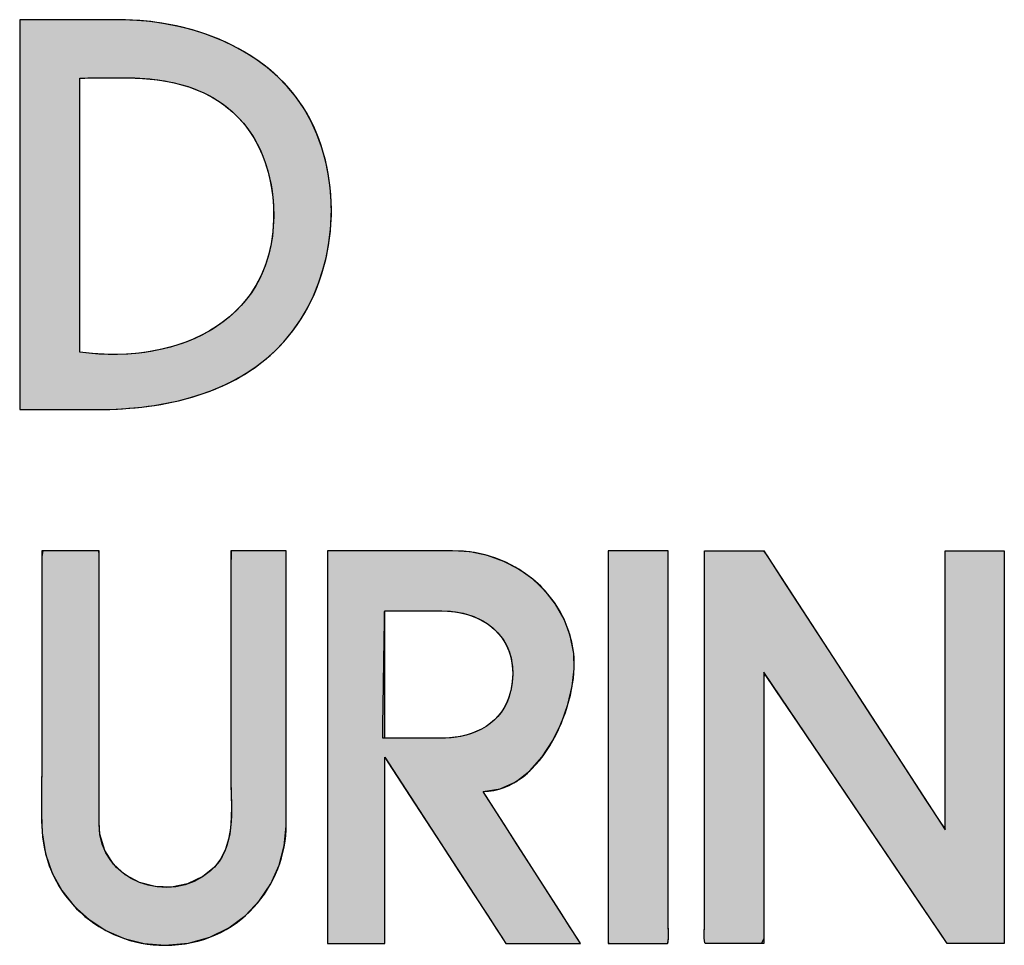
# Model space of a CAD drawing. Header units: inches. Extents: x 0 to 36.4, y -0.1 to 27.2.
# Tile 7 of 11: x 33.7 to 35.1, y 2.1 to 3.4. Entities that reach past the tile are written whole.
import ezdxf

# ---------------------------------------------------------------- set-up
doc = ezdxf.new("R2010")
doc.units = ezdxf.units.IN
doc.header["$MEASUREMENT"] = 0
doc.layers.add('Default', color=7, linetype='Continuous')

# ---------------------------------------------------------------- blocks, each defined once
blk = doc.blocks.new('block_2')
at = {"layer": 'Default', "linetype": 'Continuous'}
for points in [[(0.48348, 0.0069), (0.49641, 0.00805), (0.50815, 0.01135), (0.51863, 0.01652), (0.52775, 0.02332), (0.53543, 0.03147), (0.54159, 0.04072), (0.54614, 0.05081), (0.549, 0.06148), (0.55008, 0.07247), (0.55009, 0.07768), (0.55009, 0.09055), (0.55009, 0.10973), (0.55009, 0.13283), (0.55009, 0.15746), (0.55009, 0.18121), (0.55009, 0.2017), (0.55009, 0.21652), (0.55009, 0.22329), (0.54939, 0.22347), (0.54693, 0.22347), (0.54313, 0.22347), (0.5385, 0.22347), (0.53351, 0.22347), (0.52866, 0.22347), (0.52442, 0.22347), (0.52129, 0.22347), (0.51975, 0.22347), (0.51967, 0.21349), (0.51967, 0.19976), (0.51967, 0.18603), (0.51967, 0.1723), (0.51967, 0.15858), (0.51967, 0.14485), (0.51967, 0.13112), (0.51967, 0.11739), (0.51967, 0.10367), (0.51971, 0.09503), (0.51986, 0.08912), (0.51998, 0.08307), (0.5199, 0.07699), (0.51944, 0.07098), (0.51845, 0.06515), (0.51676, 0.0596), (0.51419, 0.05444), (0.51059, 0.04976), (0.50432, 0.04464), (0.49589, 0.04061), (0.48697, 0.03882), (0.478, 0.03913), (0.46943, 0.04143), (0.46167, 0.04559), (0.45517, 0.05149), (0.45037, 0.059), (0.4477, 0.06799), (0.44729, 0.07457), (0.44729, 0.08377), (0.44729, 0.10038), (0.44729, 0.12199), (0.44729, 0.14623), (0.44729, 0.17067), (0.44729, 0.19294), (0.44729, 0.21064), (0.44729, 0.22137), (0.44715, 0.22347), (0.44538, 0.22347), (0.44202, 0.22347), (0.43757, 0.22347), (0.43252, 0.22347), (0.42737, 0.22347), (0.42264, 0.22347), (0.41883, 0.22347), (0.41642, 0.22347), (0.41585, 0.22011), (0.41585, 0.20779), (0.41585, 0.19546), (0.41585, 0.18314), (0.41585, 0.17082), (0.41585, 0.1585), (0.41585, 0.14618), (0.41585, 0.13386), (0.41585, 0.12154), (0.41585, 0.11062), (0.41582, 0.10604), (0.41577, 0.10144), (0.4157, 0.09683), (0.41563, 0.09222), (0.41559, 0.0876), (0.41559, 0.08299), (0.41564, 0.07838), (0.41577, 0.07379), (0.41603, 0.06855), (0.41788, 0.05716), (0.42156, 0.04656), (0.42688, 0.03691), (0.43368, 0.02834), (0.44176, 0.02101), (0.45097, 0.01505), (0.4611, 0.01062), (0.472, 0.00785)], [(0.75986, 0.22347), (0.75952, 0.22347), (0.75855, 0.22347), (0.75703, 0.22347), (0.75506, 0.22347), (0.75272, 0.22347), (0.75009, 0.22347), (0.74727, 0.22347), (0.74432, 0.22347), (0.74135, 0.22347), (0.73844, 0.22347), (0.73567, 0.22347), (0.73313, 0.22347), (0.7309, 0.22347), (0.72907, 0.22347), (0.72773, 0.22347), (0.72696, 0.22347), (0.72681, 0.22321), (0.72681, 0.21955), (0.72681, 0.21198), (0.72681, 0.20106), (0.72681, 0.18734), (0.72681, 0.17139), (0.72681, 0.15376), (0.72681, 0.13502), (0.72681, 0.11571), (0.72681, 0.09641), (0.72681, 0.07766), (0.72681, 0.06004), (0.72681, 0.04409), (0.72681, 0.03037), (0.72681, 0.01944), (0.72681, 0.01187), (0.72681, 0.00821), (0.72811, 0.00795), (0.73007, 0.00795), (0.73203, 0.00795), (0.734, 0.00795), (0.73596, 0.00795), (0.73792, 0.00795), (0.73988, 0.00795), (0.74184, 0.00795), (0.7438, 0.00795), (0.74576, 0.00795), (0.74772, 0.00795), (0.74968, 0.00795), (0.75164, 0.00795), (0.75361, 0.00795), (0.75557, 0.00795), (0.75753, 0.00795), (0.75949, 0.00795), (0.75963, 0.00806), (0.75974, 0.00834), (0.75982, 0.00879), (0.75989, 0.00937), (0.75993, 0.01007), (0.75996, 0.01085), (0.75998, 0.01171), (0.75998, 0.0126), (0.75998, 0.01352), (0.75997, 0.01443), (0.75995, 0.01531), (0.75993, 0.01614), (0.75991, 0.01689), (0.75989, 0.01755), (0.75987, 0.01808), (0.75986, 0.01846), (0.75986, 0.02007), (0.75986, 0.02442), (0.75986, 0.02876), (0.75986, 0.03311), (0.75986, 0.03745), (0.75986, 0.0418), (0.75986, 0.04614), (0.75986, 0.05049), (0.75986, 0.05483), (0.75986, 0.05918), (0.75986, 0.06352), (0.75986, 0.06787), (0.75986, 0.07222), (0.75986, 0.07656), (0.75986, 0.08091), (0.75986, 0.08525), (0.75986, 0.0896), (0.75986, 0.09634), (0.75986, 0.10429), (0.75986, 0.11223), (0.75986, 0.12018), (0.75986, 0.12812), (0.75986, 0.13607), (0.75986, 0.14401), (0.75986, 0.15196), (0.75986, 0.1599), (0.75986, 0.16785), (0.75986, 0.17579), (0.75986, 0.18374), (0.75986, 0.19168), (0.75986, 0.19963), (0.75986, 0.20758), (0.75986, 0.21552)], [(0.77977, 0.22347), (0.77977, 0.20757), (0.77977, 0.19168), (0.77977, 0.17579), (0.77977, 0.1599), (0.77977, 0.144), (0.77977, 0.12811), (0.77977, 0.11222), (0.77977, 0.09633), (0.77977, 0.08524), (0.77977, 0.07655), (0.77977, 0.06786), (0.77977, 0.05917), (0.77977, 0.05048), (0.77977, 0.04179), (0.77977, 0.03309), (0.77977, 0.0244), (0.77977, 0.01844), (0.77975, 0.01753), (0.77971, 0.01613), (0.77967, 0.01442), (0.77966, 0.01259), (0.77969, 0.01084), (0.77976, 0.00935), (0.77991, 0.00832), (0.78015, 0.00793), (0.78401, 0.00793), (0.78787, 0.00793), (0.79172, 0.00793), (0.79558, 0.00793), (0.79944, 0.00793), (0.8033, 0.00793), (0.80716, 0.00793), (0.81102, 0.00793), (0.81231, 0.01064), (0.81231, 0.02342), (0.81231, 0.04392), (0.81231, 0.06906), (0.81231, 0.09574), (0.81231, 0.12087), (0.81231, 0.14137), (0.81231, 0.15415), (0.81278, 0.15616), (0.81922, 0.14664), (0.83157, 0.12837), (0.84775, 0.10444), (0.86566, 0.07793), (0.88323, 0.05194), (0.89837, 0.02955), (0.90898, 0.01385), (0.91298, 0.00793), (0.91423, 0.00793), (0.91755, 0.00793), (0.92228, 0.00793), (0.92777, 0.00793), (0.93338, 0.00793), (0.93844, 0.00793), (0.9423, 0.00793), (0.94431, 0.00793), (0.94446, 0.01185), (0.94446, 0.03035), (0.94446, 0.06002), (0.94446, 0.0964), (0.94446, 0.13501), (0.94446, 0.17138), (0.94446, 0.20105), (0.94446, 0.21955), (0.94431, 0.22347), (0.94222, 0.22347), (0.93823, 0.22347), (0.933, 0.22347), (0.92721, 0.22347), (0.92152, 0.22347), (0.91663, 0.22347), (0.9132, 0.22347), (0.91191, 0.22347), (0.91191, 0.21738), (0.91191, 0.20124), (0.91191, 0.17823), (0.91191, 0.1515), (0.91191, 0.12425), (0.91191, 0.09964), (0.91191, 0.08086), (0.91191, 0.07107), (0.9101, 0.07314), (0.90155, 0.08628), (0.88784, 0.10736), (0.87103, 0.1332), (0.85319, 0.16063), (0.83638, 0.18647), (0.82267, 0.20755), (0.81412, 0.22069), (0.81216, 0.22347), (0.81008, 0.22347), (0.80609, 0.22347), (0.80086, 0.22347), (0.79507, 0.22347), (0.78939, 0.22347), (0.78449, 0.22347), (0.78106, 0.22347)]]:
    blk.add_hatch(color=7, dxfattribs=at).paths.add_polyline_path(points)
h = blk.add_hatch(color=7, dxfattribs=at)
edge = h.paths.add_edge_path()
edge.add_spline(control_points=[(0.65814, 0.09132), (0.69081, 0.09132), (0.7112, 0.14076), (0.70795, 0.16715), (0.70388, 0.20069), (0.67434, 0.22347), (0.64133, 0.22347)], knot_values=[0, 0, 0, 0, 0.5, 0.5, 0.5, 1, 1, 1, 1], degree=3, periodic=0)
edge.add_spline(control_points=[(0.64133, 0.22347), (0.64133, 0.22347), (0.57265, 0.22347), (0.57265, 0.22347)], knot_values=[0, 0, 0, 0, 1, 1, 1, 1], degree=3, periodic=0)
edge.add_spline(control_points=[(0.57265, 0.22347), (0.57265, 0.22347), (0.57265, 0.00793), (0.57265, 0.00793)], knot_values=[0, 0, 0, 0, 1, 1, 1, 1], degree=3, periodic=0)
edge.add_spline(control_points=[(0.57265, 0.00793), (0.57265, 0.00793), (0.60413, 0.00793), (0.60413, 0.00793)], knot_values=[0, 0, 0, 0, 1, 1, 1, 1], degree=3, periodic=0)
edge.add_spline(control_points=[(0.60413, 0.00793), (0.60413, 0.00793), (0.60413, 0.11018), (0.60413, 0.11018)], knot_values=[0, 0, 0, 0, 1, 1, 1, 1], degree=3, periodic=0)
edge.add_spline(control_points=[(0.60413, 0.11018), (0.60413, 0.11018), (0.66732, 0.01311), (0.66732, 0.01311)], knot_values=[0, 0, 0, 0, 1, 1, 1, 1], degree=3, periodic=0)
edge.add_spline(control_points=[(0.66732, 0.01311), (0.66732, 0.01311), (0.67068, 0.00793), (0.67068, 0.00793)], knot_values=[0, 0, 0, 0, 1, 1, 1, 1], degree=3, periodic=0)
edge.add_spline(control_points=[(0.67068, 0.00793), (0.67068, 0.00793), (0.71164, 0.00793), (0.71164, 0.00793)], knot_values=[0, 0, 0, 0, 1, 1, 1, 1], degree=3, periodic=0)
edge.add_spline(control_points=[(0.71164, 0.00793), (0.71164, 0.00793), (0.65814, 0.09132), (0.65814, 0.09132)], knot_values=[0, 0, 0, 0, 1, 1, 1, 1], degree=3, periodic=0)
edge = h.paths.add_edge_path()
edge.add_spline(control_points=[(0.63555, 0.19042), (0.63555, 0.19042), (0.60413, 0.19042), (0.60413, 0.19042)], knot_values=[0, 0, 0, 0, 1, 1, 1, 1], degree=3, periodic=0)
edge.add_spline(control_points=[(0.60413, 0.19042), (0.60413, 0.19042), (0.60414, 0.1437), (0.60415, 0.12067)], knot_values=[0, 0, 0, 0, 1, 1, 1, 1], degree=3, periodic=0)
edge.add_spline(control_points=[(0.60415, 0.12067), (0.60992, 0.12067), (0.63661, 0.12067), (0.63661, 0.12067)], knot_values=[0, 0, 0, 0, 1, 1, 1, 1], degree=3, periodic=0)
edge.add_spline(control_points=[(0.63661, 0.12067), (0.65344, 0.12067), (0.66945, 0.12906), (0.67333, 0.14655), (0.67333, 0.14656), (0.67334, 0.14656), (0.67334, 0.14657), (0.67919, 0.17309), (0.66128, 0.19042), (0.63555, 0.19042)], knot_values=[0, 0, 0, 0, 0.333333, 0.333333, 0.333333, 0.666667, 0.666667, 0.666667, 1, 1, 1, 1], degree=3, periodic=0)
at = {"layer": 'Default', "color": 7, "linetype": 'Continuous'}
for points in [[(0.48348, 0.0069), (0.49641, 0.00805), (0.50815, 0.01135), (0.51863, 0.01652), (0.52775, 0.02332), (0.53543, 0.03147), (0.54159, 0.04072), (0.54614, 0.05081), (0.549, 0.06148), (0.55008, 0.07247), (0.55009, 0.07768), (0.55009, 0.09055), (0.55009, 0.10973), (0.55009, 0.13283), (0.55009, 0.15746), (0.55009, 0.18121), (0.55009, 0.2017), (0.55009, 0.21652), (0.55009, 0.22329), (0.54939, 0.22347), (0.54693, 0.22347), (0.54313, 0.22347), (0.5385, 0.22347), (0.53351, 0.22347), (0.52866, 0.22347), (0.52442, 0.22347), (0.52129, 0.22347), (0.51975, 0.22347), (0.51967, 0.21349), (0.51967, 0.19976), (0.51967, 0.18603), (0.51967, 0.1723), (0.51967, 0.15858), (0.51967, 0.14485), (0.51967, 0.13112), (0.51967, 0.11739), (0.51967, 0.10367), (0.51971, 0.09503), (0.51986, 0.08912), (0.51998, 0.08307), (0.5199, 0.07699), (0.51944, 0.07098), (0.51845, 0.06515), (0.51676, 0.0596), (0.51419, 0.05444), (0.51059, 0.04976), (0.50432, 0.04464), (0.49589, 0.04061), (0.48697, 0.03882), (0.478, 0.03913), (0.46943, 0.04143), (0.46167, 0.04559), (0.45517, 0.05149), (0.45037, 0.059), (0.4477, 0.06799), (0.44729, 0.07457), (0.44729, 0.08377), (0.44729, 0.10038), (0.44729, 0.12199), (0.44729, 0.14623), (0.44729, 0.17067), (0.44729, 0.19294), (0.44729, 0.21064), (0.44729, 0.22137), (0.44715, 0.22347), (0.44538, 0.22347), (0.44202, 0.22347), (0.43757, 0.22347), (0.43252, 0.22347), (0.42737, 0.22347), (0.42264, 0.22347), (0.41883, 0.22347), (0.41642, 0.22347), (0.41585, 0.22011), (0.41585, 0.20779), (0.41585, 0.19546), (0.41585, 0.18314), (0.41585, 0.17082), (0.41585, 0.1585), (0.41585, 0.14618), (0.41585, 0.13386), (0.41585, 0.12154), (0.41585, 0.11062), (0.41582, 0.10604), (0.41577, 0.10144), (0.4157, 0.09683), (0.41563, 0.09222), (0.41559, 0.0876), (0.41559, 0.08299), (0.41564, 0.07838), (0.41577, 0.07379), (0.41603, 0.06855), (0.41788, 0.05716), (0.42156, 0.04656), (0.42688, 0.03691), (0.43368, 0.02834), (0.44176, 0.02101), (0.45097, 0.01505), (0.4611, 0.01062), (0.472, 0.00785), (0.48348, 0.0069)], [(0.65814, 0.09132), (0.66756, 0.09273), (0.67617, 0.09667), (0.68392, 0.10271), (0.69072, 0.11041), (0.69651, 0.11934), (0.70123, 0.12906), (0.7048, 0.13913), (0.70715, 0.14913), (0.70823, 0.15861), (0.70795, 0.16715), (0.70599, 0.17688), (0.70263, 0.18589), (0.69801, 0.19411), (0.69225, 0.20146), (0.6855, 0.20789), (0.67787, 0.2133), (0.66951, 0.21764), (0.66055, 0.22083), (0.65111, 0.2228), (0.64133, 0.22347), (0.63941, 0.22347), (0.63419, 0.22347), (0.62649, 0.22347), (0.61715, 0.22347), (0.60699, 0.22347), (0.59682, 0.22347), (0.58748, 0.22347), (0.57979, 0.22347), (0.57457, 0.22347), (0.57265, 0.22347), (0.57265, 0.21744), (0.57265, 0.20105), (0.57265, 0.17691), (0.57265, 0.1476), (0.57265, 0.1157), (0.57265, 0.0838), (0.57265, 0.05449), (0.57265, 0.03035), (0.57265, 0.01397), (0.57265, 0.00793), (0.57353, 0.00793), (0.57592, 0.00793), (0.57945, 0.00793), (0.58373, 0.00793), (0.58839, 0.00793), (0.59304, 0.00793), (0.59733, 0.00793), (0.60085, 0.00793), (0.60324, 0.00793), (0.60413, 0.00793), (0.60413, 0.0108), (0.60413, 0.01857), (0.60413, 0.03002), (0.60413, 0.04392), (0.60413, 0.05905), (0.60413, 0.07419), (0.60413, 0.08809), (0.60413, 0.09954), (0.60413, 0.10731), (0.60413, 0.11018), (0.6059, 0.10746), (0.6107, 0.10008), (0.61778, 0.08921), (0.62637, 0.07601), (0.63572, 0.06164), (0.64507, 0.04728), (0.65367, 0.03408), (0.66075, 0.0232), (0.66555, 0.01583), (0.66732, 0.01311), (0.66741, 0.01296), (0.66767, 0.01257), (0.66804, 0.01199), (0.6685, 0.01129), (0.669, 0.01052), (0.6695, 0.00976), (0.66995, 0.00905), (0.67033, 0.00847), (0.67059, 0.00808), (0.67068, 0.00793), (0.67183, 0.00793), (0.67494, 0.00793), (0.67953, 0.00793), (0.6851, 0.00793), (0.69116, 0.00793), (0.69722, 0.00793), (0.7028, 0.00793), (0.70738, 0.00793), (0.7105, 0.00793), (0.71164, 0.00793), (0.71014, 0.01027), (0.70608, 0.01661), (0.70009, 0.02594), (0.69281, 0.03728), (0.68489, 0.04962), (0.67697, 0.06197), (0.66969, 0.07331), (0.6637, 0.08264), (0.65963, 0.08898), (0.65814, 0.09132)], [(0.75986, 0.22347), (0.75952, 0.22347), (0.75855, 0.22347), (0.75703, 0.22347), (0.75506, 0.22347), (0.75272, 0.22347), (0.75009, 0.22347), (0.74727, 0.22347), (0.74432, 0.22347), (0.74135, 0.22347), (0.73844, 0.22347), (0.73567, 0.22347), (0.73313, 0.22347), (0.7309, 0.22347), (0.72907, 0.22347), (0.72773, 0.22347), (0.72696, 0.22347), (0.72681, 0.22321), (0.72681, 0.21955), (0.72681, 0.21198), (0.72681, 0.20106), (0.72681, 0.18734), (0.72681, 0.17139), (0.72681, 0.15376), (0.72681, 0.13502), (0.72681, 0.11571), (0.72681, 0.09641), (0.72681, 0.07766), (0.72681, 0.06004), (0.72681, 0.04409), (0.72681, 0.03037), (0.72681, 0.01944), (0.72681, 0.01187), (0.72681, 0.00821), (0.72811, 0.00795), (0.73007, 0.00795), (0.73203, 0.00795), (0.734, 0.00795), (0.73596, 0.00795), (0.73792, 0.00795), (0.73988, 0.00795), (0.74184, 0.00795), (0.7438, 0.00795), (0.74576, 0.00795), (0.74772, 0.00795), (0.74968, 0.00795), (0.75164, 0.00795), (0.75361, 0.00795), (0.75557, 0.00795), (0.75753, 0.00795), (0.75949, 0.00795), (0.75963, 0.00806), (0.75974, 0.00834), (0.75982, 0.00879), (0.75989, 0.00937), (0.75993, 0.01007), (0.75996, 0.01085), (0.75998, 0.01171), (0.75998, 0.0126), (0.75998, 0.01352), (0.75997, 0.01443), (0.75995, 0.01531), (0.75993, 0.01614), (0.75991, 0.01689), (0.75989, 0.01755), (0.75987, 0.01808), (0.75986, 0.01846), (0.75986, 0.02007), (0.75986, 0.02442), (0.75986, 0.02876), (0.75986, 0.03311), (0.75986, 0.03745), (0.75986, 0.0418), (0.75986, 0.04614), (0.75986, 0.05049), (0.75986, 0.05483), (0.75986, 0.05918), (0.75986, 0.06352), (0.75986, 0.06787), (0.75986, 0.07222), (0.75986, 0.07656), (0.75986, 0.08091), (0.75986, 0.08525), (0.75986, 0.0896), (0.75986, 0.09634), (0.75986, 0.10429), (0.75986, 0.11223), (0.75986, 0.12018), (0.75986, 0.12812), (0.75986, 0.13607), (0.75986, 0.14401), (0.75986, 0.15196), (0.75986, 0.1599), (0.75986, 0.16785), (0.75986, 0.17579), (0.75986, 0.18374), (0.75986, 0.19168), (0.75986, 0.19963), (0.75986, 0.20758), (0.75986, 0.21552), (0.75986, 0.22347)], [(0.77977, 0.22347), (0.78106, 0.22347), (0.78449, 0.22347), (0.78939, 0.22347), (0.79507, 0.22347), (0.80086, 0.22347), (0.80609, 0.22347), (0.81008, 0.22347), (0.81216, 0.22347), (0.81412, 0.22069), (0.82267, 0.20755), (0.83638, 0.18647), (0.85319, 0.16063), (0.87103, 0.1332), (0.88784, 0.10736), (0.90155, 0.08628), (0.9101, 0.07314), (0.91191, 0.07107), (0.91191, 0.08086), (0.91191, 0.09964), (0.91191, 0.12425), (0.91191, 0.1515), (0.91191, 0.17823), (0.91191, 0.20124), (0.91191, 0.21738), (0.91191, 0.22347), (0.9132, 0.22347), (0.91663, 0.22347), (0.92152, 0.22347), (0.92721, 0.22347), (0.933, 0.22347), (0.93823, 0.22347), (0.94222, 0.22347), (0.94431, 0.22347), (0.94446, 0.21955), (0.94446, 0.20105), (0.94446, 0.17138), (0.94446, 0.13501), (0.94446, 0.0964), (0.94446, 0.06002), (0.94446, 0.03035), (0.94446, 0.01185), (0.94431, 0.00793), (0.9423, 0.00793), (0.93844, 0.00793), (0.93338, 0.00793), (0.92777, 0.00793), (0.92228, 0.00793), (0.91755, 0.00793), (0.91423, 0.00793), (0.91298, 0.00793), (0.90898, 0.01385), (0.89837, 0.02955), (0.88323, 0.05194), (0.86566, 0.07793), (0.84775, 0.10444), (0.83157, 0.12837), (0.81922, 0.14664), (0.81278, 0.15616), (0.81231, 0.15415), (0.81231, 0.14137), (0.81231, 0.12087), (0.81231, 0.09574), (0.81231, 0.06906), (0.81231, 0.04392), (0.81231, 0.02342), (0.81231, 0.01064), (0.81102, 0.00793), (0.80716, 0.00793), (0.8033, 0.00793), (0.79944, 0.00793), (0.79558, 0.00793), (0.79172, 0.00793), (0.78787, 0.00793), (0.78401, 0.00793), (0.78015, 0.00793), (0.77991, 0.00832), (0.77976, 0.00935), (0.77969, 0.01084), (0.77966, 0.01259), (0.77967, 0.01442), (0.77971, 0.01613), (0.77975, 0.01753), (0.77977, 0.01844), (0.77977, 0.0244), (0.77977, 0.03309), (0.77977, 0.04179), (0.77977, 0.05048), (0.77977, 0.05917), (0.77977, 0.06786), (0.77977, 0.07655), (0.77977, 0.08524), (0.77977, 0.09633), (0.77977, 0.11222), (0.77977, 0.12811), (0.77977, 0.144), (0.77977, 0.1599), (0.77977, 0.17579), (0.77977, 0.19168), (0.77977, 0.20757), (0.77977, 0.22347)], [(0.60305, 0.12067), (0.60307, 0.1214), (0.6031, 0.12345), (0.60315, 0.12664), (0.60321, 0.1308), (0.60329, 0.13574), (0.60337, 0.14128), (0.60346, 0.14725), (0.60356, 0.15345), (0.60365, 0.15972), (0.60375, 0.16587), (0.60384, 0.17171), (0.60392, 0.17707), (0.60399, 0.18177), (0.60405, 0.18563), (0.6041, 0.18846), (0.60412, 0.19009), (0.60416, 0.19042), (0.6047, 0.19042), (0.6058, 0.19042), (0.60739, 0.19042), (0.60939, 0.19042), (0.61172, 0.19042), (0.61429, 0.19042), (0.61702, 0.19042), (0.61984, 0.19042), (0.62265, 0.19042), (0.62539, 0.19042), (0.62796, 0.19042), (0.63028, 0.19042), (0.63228, 0.19042), (0.63388, 0.19042), (0.63498, 0.19042), (0.63552, 0.19042), (0.6386, 0.19033), (0.64302, 0.1899), (0.64724, 0.18912), (0.65123, 0.18799), (0.65498, 0.18652), (0.65846, 0.18473), (0.66165, 0.18262), (0.66454, 0.18021), (0.6671, 0.1775), (0.66932, 0.17452), (0.67116, 0.17126), (0.67262, 0.16774), (0.67367, 0.16396), (0.67428, 0.15995), (0.67445, 0.15571), (0.67414, 0.15124), (0.67334, 0.14657), (0.67334, 0.14657), (0.67334, 0.14657), (0.67334, 0.14657), (0.67334, 0.14656), (0.67334, 0.14656), (0.67334, 0.14656), (0.67333, 0.14656), (0.67333, 0.14656), (0.67333, 0.14656), (0.67333, 0.14656), (0.67333, 0.14656), (0.67333, 0.14655), (0.67333, 0.14655), (0.67333, 0.14655), (0.67333, 0.14655), (0.67333, 0.14655), (0.67308, 0.14551), (0.67217, 0.14252), (0.67102, 0.13974), (0.66963, 0.13714), (0.66804, 0.13474), (0.66625, 0.13253), (0.66427, 0.13052), (0.66213, 0.12869), (0.65983, 0.12705), (0.65739, 0.12561), (0.65482, 0.12435), (0.65214, 0.12327), (0.64937, 0.12239), (0.64652, 0.12169), (0.6436, 0.12117), (0.64063, 0.12083), (0.63762, 0.12068), (0.63645, 0.12067), (0.63567, 0.12067), (0.63431, 0.12067), (0.63245, 0.12067), (0.63019, 0.12067), (0.62761, 0.12067), (0.6248, 0.12067), (0.62184, 0.12067), (0.61883, 0.12067), (0.61584, 0.12067), (0.61297, 0.12067), (0.6103, 0.12067), (0.60793, 0.12067), (0.60592, 0.12067), (0.60439, 0.12067), (0.6034, 0.12067), (0.60305, 0.12067)]]:
    blk.add_lwpolyline(points, close=True, dxfattribs=at)
for points, knots in [([(0.41585, 0.22347), (0.41585, 0.18612), (0.41585, 0.14879), (0.41585, 0.11146), (0.41585, 0.09759), (0.41517, 0.08349), (0.41596, 0.06962), (0.41806, 0.03386), (0.448, 0.0069), (0.48348, 0.0069)], [0, 0, 0, 0, 0.333333, 0.333333, 0.333333, 0.666667, 0.666667, 0.666667, 1, 1, 1, 1]), ([(0.51967, 0.22347), (0.51967, 0.18187), (0.51967, 0.14027), (0.51967, 0.09867), (0.51967, 0.08159), (0.52294, 0.0603), (0.50856, 0.04782), (0.48589, 0.02815), (0.44729, 0.0419), (0.44729, 0.07348)], [0, 0, 0, 0, 0.333333, 0.333333, 0.333333, 0.666667, 0.666667, 0.666667, 1, 1, 1, 1]), ([(0.65814, 0.09132), (0.69081, 0.09132), (0.7112, 0.14076), (0.70795, 0.16715), (0.70388, 0.20069), (0.67434, 0.22347), (0.64133, 0.22347)], [0, 0, 0, 0, 0.5, 0.5, 0.5, 1, 1, 1, 1]), ([(0.72681, 0.00795), (0.7377, 0.00795), (0.74859, 0.00795), (0.75949, 0.00795), (0.76031, 0.00795), (0.75986, 0.01761), (0.75986, 0.01862), (0.75986, 0.04276), (0.75986, 0.06691), (0.75986, 0.09104), (0.75986, 0.13519), (0.75986, 0.17931), (0.75986, 0.22347)], [0, 0, 0, 0, 0.25, 0.25, 0.25, 0.5, 0.5, 0.5, 0.75, 0.75, 0.75, 1, 1, 1, 1]), ([(0.81231, 0.00793), (0.80158, 0.00793), (0.79087, 0.00793), (0.78015, 0.00793), (0.77935, 0.00793), (0.77977, 0.01761), (0.77977, 0.0186), (0.77977, 0.04275), (0.77977, 0.0669), (0.77977, 0.09103), (0.77977, 0.13518), (0.77977, 0.17931), (0.77977, 0.22347)], [0, 0, 0, 0, 0.25, 0.25, 0.25, 0.5, 0.5, 0.5, 0.75, 0.75, 0.75, 1, 1, 1, 1]), ([(0.63555, 0.19042), (0.66128, 0.19042), (0.67919, 0.17309), (0.67334, 0.14657), (0.67334, 0.14656), (0.67333, 0.14656), (0.67333, 0.14655), (0.66945, 0.12906), (0.65344, 0.12067), (0.63661, 0.12067)], [0, 0, 0, 0, 0.333333, 0.333333, 0.333333, 0.666667, 0.666667, 0.666667, 1, 1, 1, 1])]:
    blk.add_open_spline(points, degree=3, knots=knots, dxfattribs=at)
for points in [[(0.44729, 0.22347), (0.44729, 0.22347), (0.41585, 0.22347), (0.41585, 0.22347)], [(0.44729, 0.07348), (0.44729, 0.07348), (0.44729, 0.22347), (0.44729, 0.22347)], [(0.55009, 0.22347), (0.55009, 0.22347), (0.51967, 0.22347), (0.51967, 0.22347)], [(0.55009, 0.07348), (0.55009, 0.07348), (0.55009, 0.22347), (0.55009, 0.22347)], [(0.64133, 0.22347), (0.64133, 0.22347), (0.57265, 0.22347), (0.57265, 0.22347)], [(0.57265, 0.22347), (0.57265, 0.22347), (0.57265, 0.00793), (0.57265, 0.00793)], [(0.75986, 0.22347), (0.75986, 0.22347), (0.72681, 0.22347), (0.72681, 0.22347)], [(0.72681, 0.22347), (0.72681, 0.22347), (0.72681, 0.00795), (0.72681, 0.00795)], [(0.77977, 0.22347), (0.77977, 0.22347), (0.81231, 0.22347), (0.81231, 0.22347)], [(0.81231, 0.22347), (0.81231, 0.22347), (0.91191, 0.07035), (0.91191, 0.07035)], [(0.91191, 0.07035), (0.91191, 0.07035), (0.91191, 0.22347), (0.91191, 0.22347)], [(0.91191, 0.22347), (0.91191, 0.22347), (0.94446, 0.22347), (0.94446, 0.22347)], [(0.94446, 0.22347), (0.94446, 0.22347), (0.94446, 0.00793), (0.94446, 0.00793)], [(0.60415, 0.12067), (0.60414, 0.1437), (0.60413, 0.19042), (0.60413, 0.19042)], [(0.60413, 0.19042), (0.60413, 0.19042), (0.63555, 0.19042), (0.63555, 0.19042)], [(0.91298, 0.00793), (0.91298, 0.00793), (0.81231, 0.15686), (0.81231, 0.15686)], [(0.81231, 0.15686), (0.81231, 0.15686), (0.81231, 0.00793), (0.81231, 0.00793)], [(0.63661, 0.12067), (0.63661, 0.12067), (0.60992, 0.12067), (0.60415, 0.12067)], [(0.60413, 0.00793), (0.60413, 0.00793), (0.60413, 0.11018), (0.60413, 0.11018)], [(0.60413, 0.11018), (0.60413, 0.11018), (0.66732, 0.01311), (0.66732, 0.01311)], [(0.71164, 0.00793), (0.71164, 0.00793), (0.65814, 0.09132), (0.65814, 0.09132)], [(0.48348, 0.0069), (0.52437, 0.0069), (0.55009, 0.03994), (0.55009, 0.07348)], [(0.66732, 0.01311), (0.66732, 0.01311), (0.67068, 0.00793), (0.67068, 0.00793)], [(0.57265, 0.00793), (0.57265, 0.00793), (0.60413, 0.00793), (0.60413, 0.00793)], [(0.67068, 0.00793), (0.67068, 0.00793), (0.71164, 0.00793), (0.71164, 0.00793)], [(0.94446, 0.00793), (0.94446, 0.00793), (0.91298, 0.00793), (0.91298, 0.00793)]]:
    blk.add_open_spline(points, degree=3, dxfattribs=at)
blk = doc.blocks.new('Block1')
at = {"layer": 'Default', "linetype": 'Continuous'}
h = blk.add_hatch(color=7, dxfattribs=at)
h.paths.add_polyline_path([(2.6417, 1.03775), (2.64647, 1.04355), (2.65077, 1.04971), (2.65458, 1.05619), (2.65792, 1.06295), (2.66077, 1.06996), (2.66314, 1.07717), (2.66503, 1.08454), (2.66642, 1.09204), (2.66733, 1.09962), (2.66775, 1.10725), (2.66768, 1.11488), (2.66711, 1.12247), (2.66604, 1.12999), (2.66448, 1.13739), (2.66242, 1.14464), (2.65986, 1.15169), (2.65671, 1.15867), (2.65285, 1.16555), (2.64845, 1.17195), (2.64356, 1.17788), (2.63821, 1.18333), (2.63245, 1.18832), (2.62632, 1.19285), (2.61985, 1.19693), (2.61308, 1.20057), (2.60606, 1.20377), (2.59883, 1.20653), (2.59143, 1.20888), (2.58388, 1.2108), (2.57625, 1.21232), (2.56856, 1.21343), (2.56085, 1.21414), (2.55317, 1.21446), (2.55037, 1.21448), (2.54911, 1.21448), (2.54692, 1.21448), (2.54393, 1.21448), (2.54029, 1.21448), (2.53613, 1.21448), (2.5316, 1.21448), (2.52684, 1.21448), (2.52199, 1.21448), (2.51718, 1.21448), (2.51256, 1.21448), (2.50826, 1.21448), (2.50443, 1.21448), (2.50121, 1.21448), (2.49874, 1.21448), (2.49715, 1.21448), (2.49659, 1.21448), (2.49659, 1.21227), (2.49659, 1.20598), (2.49659, 1.19618), (2.49659, 1.18343), (2.49659, 1.16827), (2.49659, 1.15127), (2.49659, 1.13296), (2.49659, 1.11393), (2.49659, 1.0947), (2.49659, 1.07585), (2.49659, 1.05792), (2.49659, 1.04146), (2.49659, 1.02704), (2.49659, 1.01521), (2.49659, 1.00653), (2.49659, 1.00154), (2.49664, 1.00054), (2.49736, 1.00054), (2.49885, 1.00054), (2.50101, 1.00054), (2.50371, 1.00054), (2.50685, 1.00054), (2.51033, 1.00054), (2.51402, 1.00054), (2.51783, 1.00054), (2.52163, 1.00054), (2.52533, 1.00054), (2.5288, 1.00054), (2.53195, 1.00054), (2.53465, 1.00054), (2.5368, 1.00054), (2.5383, 1.00054), (2.53902, 1.00054), (2.54352, 1.00058), (2.55024, 1.0008), (2.55698, 1.00124), (2.56373, 1.0019), (2.57046, 1.0028), (2.57715, 1.00395), (2.58378, 1.00538), (2.59032, 1.00709), (2.59676, 1.00909), (2.60306, 1.01142), (2.60922, 1.01407), (2.6152, 1.01707), (2.62098, 1.02042), (2.62654, 1.02416), (2.63187, 1.02828), (2.63693, 1.03281)])
h.paths.add_polyline_path([(2.52963, 1.1825), (2.52963, 1.18179), (2.52963, 1.17976), (2.52963, 1.17651), (2.52963, 1.17217), (2.52963, 1.16685), (2.52963, 1.16065), (2.52963, 1.15371), (2.52963, 1.14613), (2.52963, 1.13803), (2.52963, 1.12953), (2.52963, 1.12073), (2.52963, 1.11177), (2.52963, 1.10274), (2.52963, 1.09378), (2.52963, 1.08498), (2.52963, 1.07648), (2.52963, 1.06838), (2.52963, 1.0608), (2.52963, 1.05386), (2.52963, 1.04767), (2.52963, 1.04234), (2.52963, 1.038), (2.52963, 1.03475), (2.52963, 1.03272), (2.52963, 1.03202), (2.53628, 1.03128), (2.54289, 1.03086), (2.54944, 1.03077), (2.55591, 1.03099), (2.56228, 1.03154), (2.56854, 1.03242), (2.57464, 1.03361), (2.58059, 1.03514), (2.58635, 1.03699), (2.5919, 1.03918), (2.59722, 1.04169), (2.6023, 1.04453), (2.6071, 1.04771), (2.61161, 1.05122), (2.61581, 1.05506), (2.61968, 1.05924), (2.62319, 1.06376), (2.62633, 1.06861), (2.62906, 1.0738), (2.63138, 1.07934), (2.63326, 1.08521), (2.63468, 1.09143), (2.63561, 1.09799), (2.63605, 1.1049), (2.63595, 1.11216), (2.63574, 1.11534), (2.63543, 1.11849), (2.635, 1.12162), (2.63447, 1.12471), (2.63383, 1.12776), (2.63308, 1.13077), (2.63222, 1.13374), (2.63125, 1.13666), (2.63017, 1.13952), (2.62898, 1.14232), (2.62767, 1.14506), (2.62625, 1.14773), (2.62472, 1.15033), (2.62308, 1.15286), (2.62132, 1.15531), (2.61945, 1.15767), (2.61746, 1.15995), (2.61535, 1.16213), (2.61313, 1.16422), (2.61079, 1.16621), (2.60834, 1.16809), (2.60576, 1.16987), (2.60307, 1.17153), (2.60026, 1.17308), (2.59732, 1.17451), (2.59469, 1.17566), (2.59205, 1.1767), (2.5894, 1.17764), (2.58675, 1.17847), (2.58409, 1.17921), (2.58143, 1.17987), (2.57876, 1.18043), (2.57609, 1.18092), (2.57342, 1.18133), (2.57073, 1.18168), (2.56804, 1.18197), (2.56535, 1.18219), (2.56264, 1.18237), (2.55993, 1.1825), (2.55722, 1.18259), (2.55449, 1.18265), (2.55176, 1.18267), (2.54902, 1.18268), (2.54628, 1.18266), (2.54352, 1.18263), (2.54076, 1.1826), (2.53799, 1.18256), (2.53521, 1.18253), (2.53243, 1.1825)])
at = {"layer": 'Default', "color": 7, "linetype": 'Continuous'}
for points in [[(2.6417, 1.03775), (2.64647, 1.04355), (2.65077, 1.04971), (2.65458, 1.05619), (2.65792, 1.06295), (2.66077, 1.06996), (2.66314, 1.07717), (2.66503, 1.08454), (2.66642, 1.09204), (2.66733, 1.09962), (2.66775, 1.10725), (2.66768, 1.11488), (2.66711, 1.12247), (2.66604, 1.12999), (2.66448, 1.13739), (2.66242, 1.14464), (2.65986, 1.15169), (2.65671, 1.15867), (2.65285, 1.16555), (2.64845, 1.17195), (2.64356, 1.17788), (2.63821, 1.18333), (2.63245, 1.18832), (2.62632, 1.19285), (2.61985, 1.19693), (2.61308, 1.20057), (2.60606, 1.20377), (2.59883, 1.20653), (2.59143, 1.20888), (2.58388, 1.2108), (2.57625, 1.21232), (2.56856, 1.21343), (2.56085, 1.21414), (2.55317, 1.21446), (2.55037, 1.21448), (2.54911, 1.21448), (2.54692, 1.21448), (2.54393, 1.21448), (2.54029, 1.21448), (2.53613, 1.21448), (2.5316, 1.21448), (2.52684, 1.21448), (2.52199, 1.21448), (2.51718, 1.21448), (2.51256, 1.21448), (2.50826, 1.21448), (2.50443, 1.21448), (2.50121, 1.21448), (2.49874, 1.21448), (2.49715, 1.21448), (2.49659, 1.21448), (2.49659, 1.21227), (2.49659, 1.20598), (2.49659, 1.19618), (2.49659, 1.18343), (2.49659, 1.16827), (2.49659, 1.15127), (2.49659, 1.13296), (2.49659, 1.11393), (2.49659, 1.0947), (2.49659, 1.07585), (2.49659, 1.05792), (2.49659, 1.04146), (2.49659, 1.02704), (2.49659, 1.01521), (2.49659, 1.00653), (2.49659, 1.00154), (2.49664, 1.00054), (2.49736, 1.00054), (2.49885, 1.00054), (2.50101, 1.00054), (2.50371, 1.00054), (2.50685, 1.00054), (2.51033, 1.00054), (2.51402, 1.00054), (2.51783, 1.00054), (2.52163, 1.00054), (2.52533, 1.00054), (2.5288, 1.00054), (2.53195, 1.00054), (2.53465, 1.00054), (2.5368, 1.00054), (2.5383, 1.00054), (2.53902, 1.00054), (2.54352, 1.00058), (2.55024, 1.0008), (2.55698, 1.00124), (2.56373, 1.0019), (2.57046, 1.0028), (2.57715, 1.00395), (2.58378, 1.00538), (2.59032, 1.00709), (2.59676, 1.00909), (2.60306, 1.01142), (2.60922, 1.01407), (2.6152, 1.01707), (2.62098, 1.02042), (2.62654, 1.02416), (2.63187, 1.02828), (2.63693, 1.03281), (2.6417, 1.03775)], [(2.52963, 1.1825), (2.53243, 1.1825), (2.53521, 1.18253), (2.53799, 1.18256), (2.54076, 1.1826), (2.54352, 1.18263), (2.54628, 1.18266), (2.54902, 1.18268), (2.55176, 1.18267), (2.55449, 1.18265), (2.55722, 1.18259), (2.55993, 1.1825), (2.56264, 1.18237), (2.56535, 1.18219), (2.56804, 1.18197), (2.57073, 1.18168), (2.57342, 1.18133), (2.57609, 1.18092), (2.57876, 1.18043), (2.58143, 1.17987), (2.58409, 1.17921), (2.58675, 1.17847), (2.5894, 1.17764), (2.59205, 1.1767), (2.59469, 1.17566), (2.59732, 1.17451), (2.60026, 1.17308), (2.60307, 1.17153), (2.60576, 1.16987), (2.60834, 1.16809), (2.61079, 1.16621), (2.61313, 1.16422), (2.61535, 1.16213), (2.61746, 1.15995), (2.61945, 1.15767), (2.62132, 1.15531), (2.62308, 1.15286), (2.62472, 1.15033), (2.62625, 1.14773), (2.62767, 1.14506), (2.62898, 1.14232), (2.63017, 1.13952), (2.63125, 1.13666), (2.63222, 1.13374), (2.63308, 1.13077), (2.63383, 1.12776), (2.63447, 1.12471), (2.635, 1.12162), (2.63543, 1.11849), (2.63574, 1.11534), (2.63595, 1.11216), (2.63605, 1.1049), (2.63561, 1.09799), (2.63468, 1.09143), (2.63326, 1.08521), (2.63138, 1.07934), (2.62906, 1.0738), (2.62633, 1.06861), (2.62319, 1.06376), (2.61968, 1.05924), (2.61581, 1.05506), (2.61161, 1.05122), (2.6071, 1.04771), (2.6023, 1.04453), (2.59722, 1.04169), (2.5919, 1.03918), (2.58635, 1.03699), (2.58059, 1.03514), (2.57464, 1.03361), (2.56854, 1.03242), (2.56228, 1.03154), (2.55591, 1.03099), (2.54944, 1.03077), (2.54289, 1.03086), (2.53628, 1.03128), (2.52963, 1.03202), (2.52963, 1.03272), (2.52963, 1.03475), (2.52963, 1.038), (2.52963, 1.04234), (2.52963, 1.04767), (2.52963, 1.05386), (2.52963, 1.0608), (2.52963, 1.06838), (2.52963, 1.07648), (2.52963, 1.08498), (2.52963, 1.09378), (2.52963, 1.10274), (2.52963, 1.11177), (2.52963, 1.12073), (2.52963, 1.12953), (2.52963, 1.13803), (2.52963, 1.14613), (2.52963, 1.15371), (2.52963, 1.16065), (2.52963, 1.16685), (2.52963, 1.17217), (2.52963, 1.17651), (2.52963, 1.17976), (2.52963, 1.18179), (2.52963, 1.1825)]]:
    blk.add_lwpolyline(points, close=True, dxfattribs=at)
for points in [[(2.55063, 1.21448), (2.55063, 1.21448), (2.49659, 1.21448), (2.49659, 1.21448)], [(2.49659, 1.21448), (2.49659, 1.21448), (2.49659, 1.00054), (2.49659, 1.00054)], [(2.52963, 1.03202), (2.52963, 1.03202), (2.52963, 1.1825), (2.52963, 1.1825)], [(2.53907, 1.00054), (2.57606, 1.00054), (2.61601, 1.00907), (2.6417, 1.03775)], [(2.49659, 1.00054), (2.49659, 1.00054), (2.53907, 1.00054), (2.53907, 1.00054)]]:
    blk.add_open_spline(points, degree=3, dxfattribs=at)
for points, knots in [([(2.6417, 1.03775), (2.66952, 1.06887), (2.67537, 1.11862), (2.65787, 1.15626), (2.63904, 1.19678), (2.59301, 1.21448), (2.55063, 1.21448)], [0, 0, 0, 0, 0.5, 0.5, 0.5, 1, 1, 1, 1]), ([(2.52963, 1.1825), (2.55297, 1.1825), (2.57536, 1.1846), (2.59732, 1.17451), (2.62227, 1.16314), (2.63465, 1.13875), (2.63595, 1.11216), (2.63898, 1.05027), (2.58512, 1.02455), (2.52963, 1.03202)], [0, 0, 0, 0, 0.333333, 0.333333, 0.333333, 0.666667, 0.666667, 0.666667, 1, 1, 1, 1])]:
    blk.add_open_spline(points, degree=3, knots=knots, dxfattribs=at)
at = {"layer": 'Default', "color": 7}
blk.add_blockref('block_2', (2.0929, 0.69957), dxfattribs=at)
blk = doc.blocks.new('Block13')
at = {"layer": 'Default', "color": 7}
blk.add_blockref('Block1', (0.03706, 0.08409), dxfattribs=at)
blk = doc.blocks.new('Block11')
at = {"layer": 'Default', "color": 7}
blk.add_blockref('Block13', (0, 0), dxfattribs=at)
blk = doc.blocks.new('Block10')
at = {"layer": 'Default', "color": 7}
blk.add_blockref('Block11', (0, 0), dxfattribs=at)
blk = doc.blocks.new('Block2')
at = {"layer": 'Default', "color": 7, "xscale": 15, "yscale": 15, "zscale": 15}
blk.add_blockref('Block10', (-52.744, 0), dxfattribs=at)
blk = doc.blocks.new('Block222')
at = {"layer": 'Default', "color": 7}
blk.add_blockref('Block2', (106.5784, -49.5033), dxfattribs=at)

msp = doc.modelspace()

# ---------------------------------------------------------------- block references
at = {"layer": 'Default', "color": 7, "xscale": 0.1817301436, "yscale": 0.1817301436, "zscale": 0.1817301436}
msp.add_blockref('Block222', (16.98, 8.8919), dxfattribs=at)

doc.saveas('drawing.dxf')
